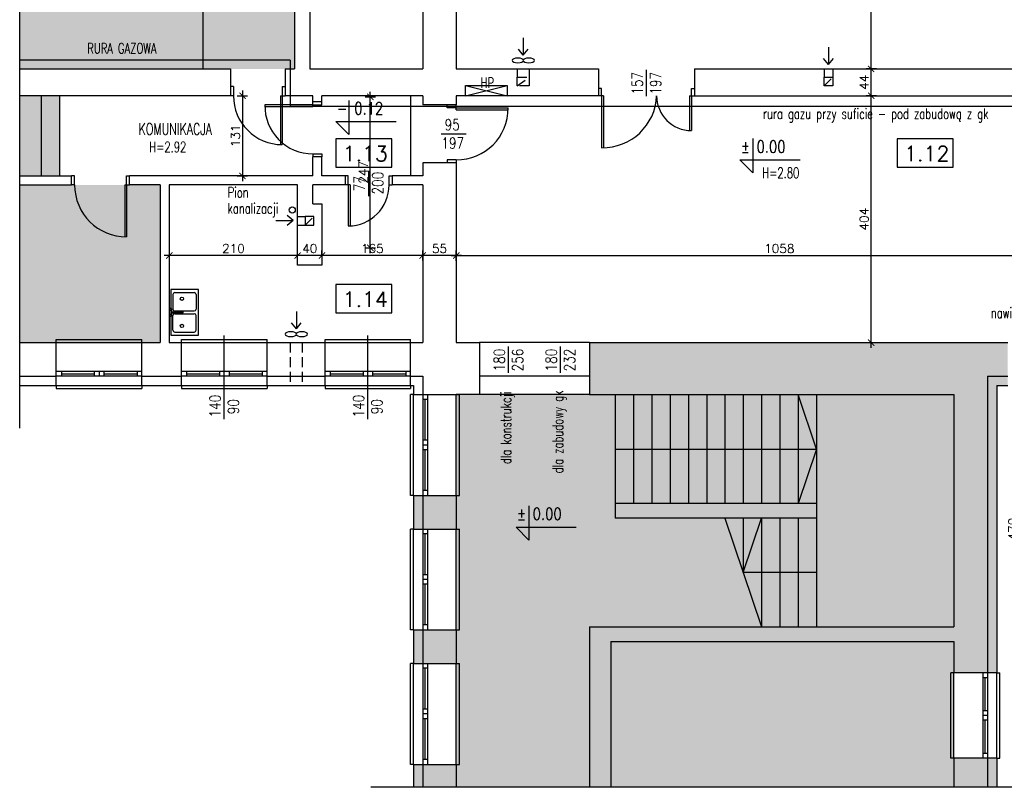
# Model space of a CAD drawing. Header units: millimetres. Extents: x 31969 to 285678, y -69766 to -1123.
# Tile 61 of 102: x 140213 to 141825, y -7990 to -6734. Entities that reach past the tile are written whole.
import ezdxf
from ezdxf.enums import TextEntityAlignment as Align
from ezdxf.lldxf.tags import DXFTag

# ---------------------------------------------------------------- set-up
doc = ezdxf.new("R2010")
doc.units = ezdxf.units.MM
doc.linetypes.add('KRE_16_8', pattern=[24, 16, -8])
for name, color, linetype in [('a-biblioteka', 251, 'Continuous'), ('a-izolacja 1', 3, 'Continuous'), ('a-koty', 1, 'Continuous'), ('a-opis 1', 3, 'Continuous'), ('a-opis 3', 15, 'Continuous'), ('a-opis stolarki 1', 3, 'Continuous'), ('a-przekrój 1', 3, 'Continuous'), ('a-schody', 3, 'Continuous'), ('a-stolarka istniejąca', 3, 'Continuous'), ('a-stolarka okienna', 3, 'Continuous'), ('a-szkło', 4, 'Continuous'), ('a-szraf', 252, 'Continuous'), ('a-wentylacja', 3, 'Continuous'), ('a-wymiary', 11, 'Continuous'), ('a-ściany istniejące murowane', 6, 'Continuous')]:
    doc.layers.add(name, color=color, linetype=linetype)
doc.styles.add('MAREK', font='simplex.shx')
doc.styles.add('RS01507', font='romans.shx', dxfattribs={"width": 0.7, "height": 0.15})
doc.styles.add('WYMIAR', font='romans.shx', dxfattribs={"width": 0.8})
tags = doc.linetypes.add('DASHED', pattern=[0.75, 0.5, -0.25]).pattern_tags.tags
tags[6:7] = [DXFTag(74, 4), DXFTag(75, 0), DXFTag(340, '0'), DXFTag(46, 1.0), DXFTag(50, 0.0), DXFTag(44, 0.0), DXFTag(45, 0.0)]
tags[4:5] = [DXFTag(74, 4), DXFTag(75, 0), DXFTag(340, '0'), DXFTag(46, 1.0), DXFTag(50, 0.0), DXFTag(44, 0.0), DXFTag(45, 0.0)]
doc.dimstyles.new('MAREK', dxfattribs={"dimscale": 0.85, "dimtxt": 17, "dimasz": 12, "dimexe": 10, "dimexo": 0.625, "dimgap": 5, "dimtad": 1, "dimdec": 1, "dimdsep": 46, "dimtxsty": 'MAREK', "dimblk1": 'ARCHTICK', "dimblk2": 'ARCHTICK', "dimsah": 1, "dimcen": 2.5, "dimdle": 10, "dimadec": 0, "dimazin": 0, "dimtfac": 1, "dimtdec": 1, "dimtmove": 1, "dimatfit": 3, "dimldrblk": 'ARCHTICK', "dimfxl": 0, "dimtolj": 1, "dimtzin": 0, "dimarcsym": 0})

# ---------------------------------------------------------------- blocks, each defined once
blk = doc.blocks.new('_ARCHTICK')
at = {"color": 0, "linetype": 'ByBlock', "const_width": 0.15}
blk.add_lwpolyline([(-0.5, -0.5), (0.5, 0.5)], dxfattribs=at)
blk = doc.blocks.new('*D9')
at = {"layer": 'a-wymiary', "color": 0, "lineweight": -2, "ltscale": 100}
for p, q in [((141842.5, -7332.9), (141859.5, -7332.9)), ((141851, -7324.4), (141851, -7811.4)), ((141842.5, -7802.9), (141859.5, -7802.9))]:
    blk.add_line(p, q, dxfattribs=at)
at = {"layer": 'DEFPOINTS', "color": 0, "ltscale": 100}
for p in [(141813.1, -7332.9), (141813.1, -7802.9), (141851, -7802.9)]:
    blk.add_point(p, dxfattribs=at)
at = {"layer": 'a-wymiary', "color": 0, "lineweight": -2, "ltscale": 100, "xscale": 10.2, "yscale": 10.2, "zscale": 10.2}
for p, rotation in [((141851, -7332.9), 90), ((141851, -7802.9), 270)]:
    blk.add_blockref('_ARCHTICK', p, dxfattribs=dict(at, rotation=rotation))
at = {"layer": 'a-wymiary', "color": 0, "ltscale": 100, "insert": (141839.5, -7567.9), "char_height": 14.45, "attachment_point": 5, "rotation": 90, "style": 'MAREK'}
blk.add_mtext('\\A1;470', dxfattribs=at)
blk = doc.blocks.new('*D63')
at = {"layer": 'a-wymiary', "color": 0, "lineweight": -2, "ltscale": 100}
for p, q in [((141607.5, -7271.4), (141607.5, -6850.4)), ((141616, -6858.9), (141599, -6858.9)), ((141616, -7262.9), (141599, -7262.9))]:
    blk.add_line(p, q, dxfattribs=at)
at = {"layer": 'DEFPOINTS', "color": 0, "ltscale": 100}
for p in [(141607.5, -6858.9), (141631.3, -6858.9), (141631.3, -7262.9)]:
    blk.add_point(p, dxfattribs=at)
at = {"layer": 'a-wymiary', "color": 0, "lineweight": -2, "ltscale": 100, "xscale": 10.2, "yscale": 10.2, "zscale": 10.2}
for p, rotation in [((141607.5, -6858.9), 90), ((141607.5, -7262.9), 270)]:
    blk.add_blockref('_ARCHTICK', p, dxfattribs=dict(at, rotation=rotation))
at = {"layer": 'a-wymiary', "color": 0, "ltscale": 100, "insert": (141596, -7060.9), "char_height": 14.45, "attachment_point": 5, "rotation": 90, "style": 'MAREK'}
blk.add_mtext('\\A1;404', dxfattribs=at)
blk = doc.blocks.new('*D64')
at = {"layer": 'a-wymiary', "color": 0, "lineweight": -2, "ltscale": 100}
for p, q in [((141616, -6814.9), (141599, -6814.9)), ((141607.5, -6867.4), (141607.5, -6806.4)), ((141616, -6858.9), (141599, -6858.9))]:
    blk.add_line(p, q, dxfattribs=at)
at = {"layer": 'DEFPOINTS', "color": 0, "ltscale": 100}
for p in [(141607.5, -6814.9), (141623.6, -6814.9), (141631.3, -6858.9)]:
    blk.add_point(p, dxfattribs=at)
at = {"layer": 'a-wymiary', "color": 0, "lineweight": -2, "ltscale": 100, "xscale": 10.2, "yscale": 10.2, "zscale": 10.2}
for p, rotation in [((141607.5, -6814.9), 90), ((141607.5, -6858.9), 270)]:
    blk.add_blockref('_ARCHTICK', p, dxfattribs=dict(at, rotation=rotation))
at = {"layer": 'a-wymiary', "color": 0, "ltscale": 100, "insert": (141596, -6836.9), "char_height": 14.45, "attachment_point": 5, "rotation": 90, "style": 'MAREK'}
blk.add_mtext('\\A1;44', dxfattribs=at)
blk = doc.blocks.new('*D65')
at = {"layer": 'a-wymiary', "color": 0, "lineweight": -2, "ltscale": 100}
for p, q in [((141607.5, -6823.4), (141607.5, -6253.4)), ((141616, -6261.9), (141599, -6261.9)), ((141616, -6814.9), (141599, -6814.9))]:
    blk.add_line(p, q, dxfattribs=at)
at = {"layer": 'DEFPOINTS', "color": 0, "ltscale": 100}
for p in [(141607.5, -6261.9), (141618.2, -6261.9), (141623.6, -6814.9)]:
    blk.add_point(p, dxfattribs=at)
at = {"layer": 'a-wymiary', "color": 0, "lineweight": -2, "ltscale": 100, "xscale": 10.2, "yscale": 10.2, "zscale": 10.2}
for p, rotation in [((141607.5, -6261.9), 90), ((141607.5, -6814.9), 270)]:
    blk.add_blockref('_ARCHTICK', p, dxfattribs=dict(at, rotation=rotation))
at = {"layer": 'a-wymiary', "color": 0, "ltscale": 100, "insert": (141596, -6538.4), "char_height": 14.45, "attachment_point": 5, "rotation": 90, "style": 'MAREK'}
blk.add_mtext('\\A1;553', dxfattribs=at)
blk = doc.blocks.new('*D71')
at = {"layer": 'a-wymiary', "color": 0, "lineweight": -2, "ltscale": 100}
for p, q in [((140919.6, -7120.3), (141994.6, -7120.3)), ((140928.1, -7128.8), (140928.1, -7111.8)), ((141986.1, -7128.8), (141986.1, -7111.8))]:
    blk.add_line(p, q, dxfattribs=at)
at = {"layer": 'DEFPOINTS', "color": 0, "ltscale": 100}
for p in [(141986.1, -7120.3), (141986.1, -7160.9), (140928.1, -7175.6)]:
    blk.add_point(p, dxfattribs=at)
at = {"layer": 'a-wymiary', "color": 0, "lineweight": -2, "ltscale": 100, "xscale": 10.2, "yscale": 10.2, "zscale": 10.2, "rotation": 180}
blk.add_blockref('_ARCHTICK', (140928.1, -7120.3), dxfattribs=at)
at = {"layer": 'a-wymiary', "color": 0, "lineweight": -2, "ltscale": 100, "xscale": 10.2, "yscale": 10.2, "zscale": 10.2}
blk.add_blockref('_ARCHTICK', (141986.1, -7120.3), dxfattribs=at)
at = {"layer": 'a-wymiary', "color": 0, "ltscale": 100, "insert": (141457.1, -7108.9), "char_height": 14.45, "attachment_point": 5, "style": 'MAREK'}
blk.add_mtext('\\A1;1058', dxfattribs=at)
blk = doc.blocks.new('*D123')
at = {"layer": 'a-wymiary', "color": 0, "lineweight": -2, "ltscale": 100}
for p, q in [((140936.6, -7120.3), (140864.6, -7120.3)), ((140873.1, -7128.3), (140873.1, -7111.8)), ((140928.1, -7128.3), (140928.1, -7111.8))]:
    blk.add_line(p, q, dxfattribs=at)
at = {"layer": 'DEFPOINTS', "color": 0, "ltscale": 100}
for p in [(140873.1, -7120.3), (140873.1, -7128.8), (140928.1, -7128.8)]:
    blk.add_point(p, dxfattribs=at)
at = {"layer": 'a-wymiary', "color": 0, "lineweight": -2, "ltscale": 100, "xscale": 10.2, "yscale": 10.2, "zscale": 10.2, "rotation": 180}
blk.add_blockref('_ARCHTICK', (140873.1, -7120.3), dxfattribs=at)
at = {"layer": 'a-wymiary', "color": 0, "lineweight": -2, "ltscale": 100, "xscale": 10.2, "yscale": 10.2, "zscale": 10.2}
blk.add_blockref('_ARCHTICK', (140928.1, -7120.3), dxfattribs=at)
at = {"layer": 'a-wymiary', "color": 0, "ltscale": 100, "insert": (140900.6, -7108.9), "char_height": 14.45, "attachment_point": 5, "style": 'MAREK'}
blk.add_mtext('\\A1;55', dxfattribs=at)
blk = doc.blocks.new('*D124')
at = {"layer": 'a-wymiary', "color": 0, "lineweight": -2, "ltscale": 100}
for p, q in [((140881.6, -7120.3), (140699.6, -7120.3)), ((140708.1, -7120.3), (140708.1, -7111.8)), ((140873.1, -7128.3), (140873.1, -7111.8))]:
    blk.add_line(p, q, dxfattribs=at)
at = {"layer": 'DEFPOINTS', "color": 0, "ltscale": 100}
for p in [(140708.1, -7120.3), (140708.1, -7120.3), (140873.1, -7128.8)]:
    blk.add_point(p, dxfattribs=at)
at = {"layer": 'a-wymiary', "color": 0, "lineweight": -2, "ltscale": 100, "xscale": 10.2, "yscale": 10.2, "zscale": 10.2, "rotation": 180}
blk.add_blockref('_ARCHTICK', (140708.1, -7120.3), dxfattribs=at)
at = {"layer": 'a-wymiary', "color": 0, "lineweight": -2, "ltscale": 100, "xscale": 10.2, "yscale": 10.2, "zscale": 10.2}
blk.add_blockref('_ARCHTICK', (140873.1, -7120.3), dxfattribs=at)
at = {"layer": 'a-wymiary', "color": 0, "ltscale": 100, "insert": (140790.6, -7108.9), "char_height": 14.45, "attachment_point": 5, "style": 'MAREK'}
blk.add_mtext('\\A1;165', dxfattribs=at)
blk = doc.blocks.new('*D125')
at = {"layer": 'a-wymiary', "color": 0, "lineweight": -2, "ltscale": 100}
for p, q in [((140716.6, -7120.3), (140659.6, -7120.3)), ((140668.1, -7120.3), (140668.1, -7111.8)), ((140708.1, -7120.3), (140708.1, -7111.8))]:
    blk.add_line(p, q, dxfattribs=at)
at = {"layer": 'DEFPOINTS', "color": 0, "ltscale": 100}
for p in [(140668.1, -7120.3), (140668.1, -7120.3), (140708.1, -7120.3)]:
    blk.add_point(p, dxfattribs=at)
at = {"layer": 'a-wymiary', "color": 0, "lineweight": -2, "ltscale": 100, "xscale": 10.2, "yscale": 10.2, "zscale": 10.2, "rotation": 180}
blk.add_blockref('_ARCHTICK', (140668.1, -7120.3), dxfattribs=at)
at = {"layer": 'a-wymiary', "color": 0, "lineweight": -2, "ltscale": 100, "xscale": 10.2, "yscale": 10.2, "zscale": 10.2}
blk.add_blockref('_ARCHTICK', (140708.1, -7120.3), dxfattribs=at)
at = {"layer": 'a-wymiary', "color": 0, "ltscale": 100, "insert": (140688.1, -7108.9), "char_height": 14.45, "attachment_point": 5, "style": 'MAREK'}
blk.add_mtext('\\A1;40', dxfattribs=at)
blk = doc.blocks.new('*D126')
at = {"layer": 'a-wymiary', "color": 0, "lineweight": -2, "ltscale": 100}
for p, q in [((140676.6, -7120.3), (140449.6, -7120.3)), ((140458.1, -7120.3), (140458.1, -7128.8)), ((140668.1, -7120.3), (140668.1, -7111.8))]:
    blk.add_line(p, q, dxfattribs=at)
at = {"layer": 'DEFPOINTS', "color": 0, "ltscale": 100}
for p in [(140458.1, -7120.3), (140458.1, -7120.3), (140668.1, -7120.3)]:
    blk.add_point(p, dxfattribs=at)
at = {"layer": 'a-wymiary', "color": 0, "lineweight": -2, "ltscale": 100, "xscale": 10.2, "yscale": 10.2, "zscale": 10.2, "rotation": 180}
blk.add_blockref('_ARCHTICK', (140458.1, -7120.3), dxfattribs=at)
at = {"layer": 'a-wymiary', "color": 0, "lineweight": -2, "ltscale": 100, "xscale": 10.2, "yscale": 10.2, "zscale": 10.2}
blk.add_blockref('_ARCHTICK', (140668.1, -7120.3), dxfattribs=at)
at = {"layer": 'a-wymiary', "color": 0, "ltscale": 100, "insert": (140563.1, -7108.9), "char_height": 14.45, "attachment_point": 5, "style": 'MAREK'}
blk.add_mtext('\\A1;210', dxfattribs=at)
blk = doc.blocks.new('*D127')
at = {"layer": 'a-wymiary', "color": 0, "lineweight": -2, "ltscale": 100}
for p, q in [((140577.9, -6850.4), (140577.9, -6998.4)), ((140569.4, -6858.9), (140586.4, -6858.9)), ((140569.4, -6989.9), (140586.4, -6989.9))]:
    blk.add_line(p, q, dxfattribs=at)
at = {"layer": 'DEFPOINTS', "color": 0, "ltscale": 100}
for p in [(140558.1, -6858.9), (140558.1, -6989.9), (140577.9, -6989.9)]:
    blk.add_point(p, dxfattribs=at)
at = {"layer": 'a-wymiary', "color": 0, "lineweight": -2, "ltscale": 100, "xscale": 10.2, "yscale": 10.2, "zscale": 10.2}
for p, rotation in [((140577.9, -6858.9), 90), ((140577.9, -6989.9), 270)]:
    blk.add_blockref('_ARCHTICK', p, dxfattribs=dict(at, rotation=rotation))
at = {"layer": 'a-wymiary', "color": 0, "ltscale": 100, "insert": (140566.4, -6924.4), "char_height": 14.45, "attachment_point": 5, "rotation": 90, "style": 'MAREK'}
blk.add_mtext('\\A1;131', dxfattribs=at)
blk = doc.blocks.new('*D803')
at = {"layer": 'a-wymiary', "color": 0, "lineweight": -2, "ltscale": 100}
for p, q in [((140787.2, -7116.2), (140787.2, -6852.2)), ((140778.7, -6860.7), (140795.7, -6860.7)), ((140778.7, -7107.7), (140795.7, -7107.7))]:
    blk.add_line(p, q, dxfattribs=at)
at = {"layer": 'DEFPOINTS', "color": 0, "ltscale": 100}
for p in [(140777.2, -6860.7), (140787.2, -6860.7), (140777.2, -7107.7)]:
    blk.add_point(p, dxfattribs=at)
at = {"layer": 'a-wymiary', "color": 0, "lineweight": -2, "ltscale": 100, "xscale": 10.2, "yscale": 10.2, "zscale": 10.2}
for p, rotation in [((140787.2, -6860.7), 90), ((140787.2, -7107.7), 270)]:
    blk.add_blockref('_ARCHTICK', p, dxfattribs=dict(at, rotation=rotation))
at = {"layer": 'a-wymiary', "color": 0, "ltscale": 100, "insert": (140775.8, -6984.2), "char_height": 14.45, "attachment_point": 5, "rotation": 90, "style": 'MAREK'}
blk.add_mtext('\\A1;247', dxfattribs=at)

msp = doc.modelspace()

# ---------------------------------------------------------------- hatches: boundary and pattern name
at = {"layer": 'a-szraf', "ltscale": 30}
h = msp.add_hatch(dxfattribs=at)
h.set_pattern_fill('DOTS', color=256, scale=3)
h.paths.add_polyline_path([(140443.07, -7004.86), (140213.07, -7004.86), (140213.07, -7262.86), (140443.07, -7262.86)])
h.paths.add_polyline_path([(140278.07, -6858.86), (140213.07, -6858.86), (140213.07, -6989.86), (140278.07, -6989.86)])
h.paths.add_polyline_path([(140663.07, -6261.86), (140213.07, -6261.86), (140213.07, -6814.86), (140663.07, -6814.86)])
at = {"layer": 'a-szraf', "ltscale": 0.9}
h = msp.add_hatch(color=254, dxfattribs=at)
h.dxf.hatch_style = 1
h.paths.add_polyline_path([(140928.07, -7952.86), (140873.07, -7952.86), (140873.07, -7990.36), (140928.07, -7990.36)])
h.paths.add_polyline_path([(140873.07, -7952.86), (140858.07, -7952.86), (140858.07, -7990.36), (140873.07, -7990.36)])
h.paths.add_polyline_path([(140928.07, -7732.86), (140873.07, -7732.86), (140873.07, -7787.86), (140928.07, -7787.86)])
h.paths.add_polyline_path([(140873.07, -7732.86), (140858.07, -7732.86), (140858.07, -7787.86), (140873.07, -7787.86)])
h.paths.add_polyline_path([(140928.07, -7512.86), (140873.07, -7512.86), (140873.07, -7567.86), (140928.07, -7567.86)])
h.paths.add_polyline_path([(140873.07, -7512.86), (140858.07, -7512.86), (140858.07, -7567.86), (140873.07, -7567.86)])
h.paths.add_polyline_path([(141831.07, -7262.86), (141146.07, -7262.86), (141146.07, -7347.86), (141743.07, -7347.86), (141743.07, -7727.86), (141146.07, -7727.86), (141146.07, -7990.36), (141181.07, -7990.36), (141181.07, -7751.86), (141743.07, -7751.86), (141743.07, -7802.86), (141798.07, -7802.86), (141798.07, -7317.86), (141831.07, -7317.86)])
h.paths.add_polyline_path([(141831.07, -7317.86), (141798.07, -7317.86), (141798.07, -7802.86), (141813.07, -7802.86), (141813.07, -7332.86), (141831.07, -7332.86)], flags=17)
h.paths.add_polyline_path([(141813.07, -7942.86), (141798.07, -7942.86), (141798.07, -7990.36), (141813.07, -7990.36)])
h.paths.add_polyline_path([(141798.07, -7942.86), (141743.07, -7942.86), (141743.07, -7990.36), (141798.07, -7990.36)])
h.paths.add_polyline_path([(142068.07, -7262.86), (142001.07, -7262.86), (142001.07, -7250.86), (141986.07, -7250.86), (141986.07, -7262.86), (141971.07, -7262.86), (141971.07, -7317.86), (142068.07, -7317.86)])
h.paths.add_polyline_path([(142966.07, -7032.86), (142966.07, -7017.86), (142326.07, -7017.86), (142326.07, -7032.86), (142446.07, -7032.86), (142446.07, -7157.86), (142486.07, -7157.86), (142486.07, -7032.86), (142726.07, -7032.86), (142726.07, -7262.86), (142709.67, -7262.86), (142709.67, -7317.86), (142741.07, -7317.86), (142741.07, -7262.86), (142741.07, -7032.86), (142879.07, -7032.86), (142879.07, -7101.86), (142921.07, -7101.86), (142921.07, -7059.86), (143156.07, -7059.86), (143156.07, -7017.86), (143036.07, -7017.86), (143036.07, -7032.86)])
h.paths.add_polyline_path([(142741.07, -7317.86), (142709.67, -7317.86), (142709.67, -7332.86), (142741.07, -7332.86)])
h.paths.add_polyline_path([(142709.67, -7262.86), (142630.86, -7262.86), (142630.86, -7317.86), (142709.67, -7317.86)], flags=17)
h.paths.add_polyline_path([(142709.67, -7317.86), (142630.86, -7317.86), (142630.86, -7332.86), (142709.67, -7332.86)])
h.paths.add_polyline_path([(142630.86, -7262.86), (142613.07, -7262.86), (142613.07, -7317.86), (142630.86, -7317.86)], flags=17)
h.paths.add_polyline_path([(142630.86, -7317.86), (142613.07, -7317.86), (142613.07, -7332.86), (142630.86, -7332.86)])
h.paths.add_polyline_path([(142523.07, -7317.86), (142376.07, -7317.86), (142376.07, -7332.86), (142523.07, -7332.86)])
h.paths.add_polyline_path([(142449.57, -7262.86), (142376.07, -7262.86), (142376.07, -7317.86), (142449.57, -7317.86)], flags=17)
h.paths.add_polyline_path([(142463.57, -7262.86), (142449.57, -7262.86), (142449.57, -7317.86), (142463.57, -7317.86)], flags=17)
h.paths.add_polyline_path([(142523.07, -7262.86), (142463.57, -7262.86), (142463.57, -7317.86), (142523.07, -7317.86)], flags=17)
h.paths.add_polyline_path([(142286.07, -7262.86), (142206.07, -7262.86), (142206.07, -7032.86), (142236.07, -7032.86), (142236.07, -7017.86), (142175.07, -7017.86), (142175.07, -7032.86), (142191.07, -7032.86), (142191.07, -7145.86), (142027.07, -7145.86), (142027.07, -7089.36), (142013.57, -7089.36), (141999.57, -7089.36), (141999.57, -7075.36), (142013.57, -7075.36), (142027.07, -7075.36), (142027.07, -7032.86), (142085.07, -7032.86), (142085.07, -7017.86), (141986.07, -7017.86), (141986.07, -7160.86), (142191.07, -7160.86), (142191.07, -7262.86), (142158.07, -7262.86), (142158.07, -7317.86), (142286.07, -7317.86)])
h.paths.add_polyline_path([(142286.07, -7317.86), (142158.07, -7317.86), (142158.07, -7332.86), (142286.07, -7332.86)])
h.paths.add_polyline_path([(142068.07, -7317.86), (141971.07, -7317.86), (141971.07, -7332.86), (142068.07, -7332.86)])
h.paths.add_polyline_path([(142027.07, -7075.36), (142013.57, -7075.36), (142013.57, -7089.36), (142027.07, -7089.36)], flags=17)
h.paths.add_polyline_path([(143029.82, -7047.81), (143029.82, -7003.84), (142972.82, -7003.84), (142972.82, -7047.81)], flags=9)
h.paths.add_polyline_path([(142507.09, -7048.32), (142598.88, -7048.32), (142598.88, -7014.11), (142507.09, -7014.11)], flags=9)
h.paths.add_polyline_path([(142013.31, -7042.3), (142113.07, -7042.3), (142113.07, -7008.1), (142013.31, -7008.1)], flags=9)
at = {"layer": 'a-szraf', "ltscale": 30}
h = msp.add_hatch(dxfattribs=at)
h.set_pattern_fill('DOTS', color=256, scale=3)
h.paths.add_polyline_path([(141743.07, -7751.86), (141181.07, -7751.86), (141181.07, -7990.36), (141743.07, -7990.36)])
h.paths.add_polyline_path([(141743.07, -7347.86), (140928.07, -7347.86), (140928.07, -7727.86), (141146.07, -7727.86), (141743.07, -7727.86)])
h.paths.add_polyline_path([(141146.07, -7727.86), (140928.07, -7727.86), (140928.07, -7990.36), (141146.07, -7990.36)])

# ---------------------------------------------------------------- linework, layer by layer
at = {"layer": 'a-biblioteka', "ltscale": 0.5}
for p, q in [((140942.98, -6842), (141011.24, -6858.86)), ((140942.98, -6858.86), (141011.24, -6842))]:
    msp.add_line(p, q, dxfattribs=at)
at = {"layer": 'a-biblioteka'}
for p, q in [((140463.86, -7183.96), (140463.86, -7207.96)), ((140466.86, -7180.96), (140498.95, -7180.96)), ((140501.95, -7183.96), (140501.95, -7207.96)), ((140459.81, -7207.58), (140462.45, -7207.58)), ((140459.81, -7208.94), (140461.09, -7208.94)), ((140459.81, -7217.58), (140461.09, -7217.58)), ((140459.81, -7218.94), (140462.45, -7218.94)), ((140461.09, -7217.58), (140461.09, -7208.94)), ((140462.45, -7218.94), (140462.45, -7207.58)), ((140462.45, -7212.58), (140479.08, -7212.58)), ((140462.45, -7213.94), (140479.08, -7213.94)), ((140463.86, -7242.47), (140463.86, -7218.47)), ((140466.86, -7210.96), (140498.95, -7210.96)), ((140466.86, -7215.47), (140498.95, -7215.47)), ((140479.08, -7212.26), (140479.78, -7212.26)), ((140479.08, -7214.26), (140479.78, -7214.26)), ((140501.95, -7242.47), (140501.95, -7218.47)), ((140466.86, -7245.47), (140498.95, -7245.47))]:
    msp.add_line(p, q, dxfattribs=at)
at = {"layer": 'a-biblioteka', "ltscale": 0.5}
msp.add_lwpolyline([(141011.24, -6858.86), (140942.98, -6858.86), (140942.98, -6842), (141011.24, -6842)], close=True, dxfattribs=at)
at = {"layer": 'a-biblioteka'}
msp.add_lwpolyline([(140505.69, -7250.72), (140505.69, -7175.72), (140460.33, -7175.72), (140460.33, -7250.72)], close=True, dxfattribs=at)
for points in [[(140478.39, -7213.94, 0.0091413), (140478.42, -7213.96, 0.1007965), (140478.72, -7214.18, 0.104546), (140479.08, -7214.26, 0.104546), (140479.43, -7214.18, 0.1007965), (140479.74, -7213.96, 0.0959107), (140479.94, -7213.64, 0.0927204), (140480.01, -7213.26, 0.0927204), (140479.94, -7212.87, 0.0959107), (140479.74, -7212.55, 0.1007965), (140479.43, -7212.33, 0.104546), (140479.08, -7212.26, 0.104546), (140478.72, -7212.33, 0.1007965), (140478.42, -7212.55, 0.0091413), (140478.39, -7212.58, 0.0927204)], [(140479.08, -7213.94, 0.104546), (140479.3, -7213.89, 0.1007965), (140479.51, -7213.75, 0.0959107), (140479.64, -7213.53, 0.0927204), (140479.69, -7213.26, 0.0927204), (140479.64, -7212.99, 0.0959107), (140479.51, -7212.77, 0.1007965), (140479.3, -7212.62, 0.104546), (140479.08, -7212.58, 0.104546)], [(140479.78, -7214.26, 0.104546), (140480.14, -7214.18, 0.1007965), (140480.44, -7213.96, 0.0959107), (140480.65, -7213.64, 0.0927204), (140480.72, -7213.26, 0.0927204), (140480.65, -7212.87, 0.0959107), (140480.44, -7212.55, 0.1007965), (140480.14, -7212.33, 0.104546), (140479.78, -7212.26, 0.104546)]]:
    msp.add_lwpolyline(points, format="xyb", dxfattribs=at)
for centre in [(140478.62, -7191.11), (140478.62, -7235.33)]:
    msp.add_circle(centre, 2.7, dxfattribs=at)
for centre, radius, start, end in [((140466.86, -7183.96), 3, 90, 180), ((140498.95, -7183.96), 3, 0, 90), ((140457.4, -7208.26), 2.5, 308.2213, 51.7787), ((140457.4, -7218.26), 2.5, 308.2213, 51.7787), ((140466.86, -7207.96), 3, 180, 270), ((140466.86, -7218.47), 3, 90, 180), ((140498.95, -7207.96), 3, 270, 0), ((140498.95, -7218.47), 3, 0, 90), ((140466.86, -7242.47), 3, 180, 270), ((140498.95, -7242.47), 3, 270, 0)]:
    msp.add_arc(centre, radius, start, end, dxfattribs=at)
at = {"layer": 'a-izolacja 1'}
for p, q in [((140213.07, -7317.86), (140273.07, -7317.86)), ((140413.07, -7317.86), (140478.07, -7317.86)), ((140618.07, -7317.86), (140713.07, -7317.86)), ((140853.07, -7317.86), (140873.07, -7317.86)), ((140873.07, -7317.86), (140873.07, -7347.86)), ((141798.07, -7317.86), (141831.07, -7317.86)), ((141798.07, -7317.86), (141798.07, -7802.86)), ((140873.07, -7512.86), (140873.07, -7567.86)), ((140873.07, -7732.86), (140873.07, -7787.86)), ((141798.07, -7942.86), (141798.07, -7990.36)), ((140873.07, -7952.86), (140873.07, -7990.36))]:
    msp.add_line(p, q, dxfattribs=at)
at = {"layer": 'a-koty'}
for points in [[(140752.23, -6866.39), (140752.23, -6922.27), (140731, -6901.04), (140829.65, -6901.04)], [(141413.73, -6929.02), (141413.73, -6984.89), (141392.51, -6963.67), (141491.16, -6963.67)], [(141047.1, -7529.91), (141047.1, -7585.79), (141025.88, -7564.56), (141124.53, -7564.56)]]:
    msp.add_lwpolyline(points, dxfattribs=at)
at = {"layer": 'a-opis 3'}
for points in [[(140822.51, -6929.31), (140730.6, -6929.31), (140730.6, -6975.55), (140822.51, -6975.55)], [(141741.97, -6929.31), (141650.05, -6929.31), (141650.05, -6975.55), (141741.97, -6975.55)], [(140822.51, -7167.66), (140730.6, -7167.66), (140730.6, -7213.9), (140822.51, -7213.9)]]:
    msp.add_lwpolyline(points, close=True, dxfattribs=at)
at = {"layer": 'a-opis stolarki 1'}
for p, q in [((141239.57, -6857.53), (141239.57, -6816.49)), ((141239.57, -6859.53), (141239.57, -6818.49)), ((140903.19, -6921.36), (140944.24, -6921.36)), ((140784.38, -6981.85), (140784.38, -7022.9)), ((140548.07, -7388.29), (140548.07, -7251.17)), ((140783.07, -7388.29), (140783.07, -7251.17)), ((141013.57, -7310.38), (141013.57, -7269.33)), ((141013.57, -7312.38), (141013.57, -7271.33)), ((141098.57, -7310.38), (141098.57, -7269.33)), ((141098.57, -7312.38), (141098.57, -7271.33))]:
    msp.add_line(p, q, dxfattribs=at)
at = {"layer": 'a-przekrój 1', "ltscale": 100}
msp.add_circle((140659.32, -7045.78), 5, dxfattribs=at)
at = {"layer": 'a-schody'}
for p, q in [((140513.07, -6664.86), (140513.07, -6814.86)), ((140248.07, -6858.86), (140248.07, -6989.86)), ((140278.07, -6858.86), (140278.07, -6989.86)), ((140853.07, -6858.86), (140853.07, -6989.86)), ((141188.07, -7347.86), (141188.07, -7525.86)), ((141218.07, -7347.86), (141218.07, -7525.86)), ((141248.07, -7347.86), (141248.07, -7525.86)), ((141278.07, -7347.86), (141278.07, -7525.86)), ((141308.07, -7347.86), (141308.07, -7525.86)), ((141338.07, -7347.86), (141338.07, -7525.86)), ((141368.07, -7347.86), (141368.07, -7525.86)), ((141398.07, -7347.86), (141398.07, -7525.86)), ((141428.07, -7347.86), (141428.07, -7525.86)), ((141458.07, -7347.86), (141458.07, -7525.86)), ((141488.07, -7347.86), (141488.07, -7525.86)), ((141518.07, -7436.86), (141488.07, -7347.86)), ((141518.07, -7347.86), (141518.07, -7525.86)), ((141188.07, -7436.86), (141518.07, -7436.86)), ((141518.07, -7436.86), (141488.07, -7525.86)), ((141518.07, -7525.86), (141188.07, -7525.86)), ((141188.07, -7525.86), (141188.07, -7549.86)), ((141518.07, -7525.86), (141518.07, -7549.86)), ((141518.07, -7549.86), (141188.07, -7549.86)), ((141368.07, -7549.86), (141428.07, -7727.86)), ((141398.07, -7549.86), (141398.07, -7638.86)), ((141398.07, -7638.86), (141428.07, -7549.86)), ((141428.07, -7549.86), (141428.07, -7727.86)), ((141458.07, -7549.86), (141458.07, -7727.86)), ((141488.07, -7549.86), (141488.07, -7727.86)), ((141518.07, -7549.86), (141518.07, -7727.86)), ((141518.07, -7638.86), (141398.07, -7638.86))]:
    msp.add_line(p, q, dxfattribs=at)
at = {"layer": 'a-stolarka istniejąca', "ltscale": 40}
for p, q in [((140563.07, -6843.86), (140558.07, -6843.86)), ((140563.07, -6843.86), (140563.07, -6858.86)), ((140643.07, -6843.86), (140643.07, -6858.86)), ((140643.07, -6843.86), (140648.07, -6843.86)), ((141166.07, -6846.86), (141161.07, -6846.86)), ((141166.07, -6846.86), (141161.07, -6846.86)), ((141166.07, -6858.86), (141166.07, -6846.86)), ((141313.07, -6858.86), (141313.07, -6846.86)), ((141313.07, -6846.86), (141318.07, -6846.86)), ((140563.07, -6858.86), (140558.07, -6858.86)), ((140640.07, -6858.86), (140643.07, -6858.86)), ((140640.07, -6858.86), (140640.07, -6938.81)), ((140643.07, -6858.86), (140648.07, -6858.86)), ((140643.07, -6858.86), (140648.07, -6858.86)), ((140643.07, -6858.86), (140643.07, -6938.86)), ((141166.07, -6858.86), (141161.07, -6858.86)), ((141166.07, -6858.86), (141166.07, -6943.84)), ((141169.07, -6858.86), (141166.07, -6858.86)), ((141169.07, -6858.86), (141169.07, -6943.86)), ((141310.07, -6858.86), (141310.07, -6915.79)), ((141310.07, -6858.86), (141313.07, -6858.86)), ((141313.07, -6858.86), (141318.07, -6858.86)), ((141313.07, -6858.86), (141313.07, -6915.86)), ((140693.07, -6873.86), (140614.59, -6873.86)), ((140693.07, -6876.86), (140614.59, -6876.86)), ((140693.07, -6873.86), (140693.07, -6868.86)), ((140693.07, -6873.86), (140708.07, -6873.86)), ((140693.07, -6876.86), (140693.07, -6873.86)), ((140708.07, -6873.86), (140708.07, -6868.86)), ((140708.07, -6873.86), (140708.07, -6868.86)), ((140913.07, -6878.86), (140913.07, -6873.86)), ((140913.07, -6878.86), (140913.07, -6873.86)), ((140928.07, -6878.86), (140913.07, -6878.86)), ((140928.07, -6878.86), (140928.07, -6873.86)), ((140928.07, -6878.86), (141013.07, -6878.86)), ((140928.07, -6881.86), (140928.07, -6878.86)), ((140928.07, -6881.86), (141013.02, -6881.86)), ((140693.07, -6953.86), (140708.07, -6953.86)), ((140693.07, -6953.86), (140693.07, -6958.86)), ((140708.07, -6953.86), (140708.07, -6958.86)), ((140928.07, -6963.86), (140913.07, -6963.86)), ((140913.07, -6963.86), (140913.07, -6968.86)), ((140928.07, -6963.86), (140928.07, -6968.86)), ((140303.07, -6989.86), (140298.07, -6989.86)), ((140303.07, -7004.86), (140303.07, -6989.86)), ((140388.07, -6989.86), (140393.07, -6989.86)), ((140388.07, -7004.86), (140388.07, -6989.86)), ((140388.07, -6989.86), (140393.07, -6989.86)), ((140751.07, -6989.86), (140746.07, -6989.86)), ((140751.07, -6989.86), (140746.07, -6989.86)), ((140751.07, -7004.86), (140751.07, -6989.86)), ((140818.07, -7004.86), (140818.07, -6989.86)), ((140818.07, -6989.86), (140823.07, -6989.86)), ((140303.07, -7004.86), (140298.07, -7004.86)), ((140385.07, -7004.86), (140385.07, -7089.81)), ((140385.07, -7004.86), (140388.07, -7004.86)), ((140388.07, -7004.86), (140388.07, -7089.86)), ((140388.07, -7004.86), (140393.07, -7004.86)), ((140751.07, -7004.86), (140746.07, -7004.86)), ((140751.07, -7004.86), (140751.07, -7071.86)), ((140754.07, -7004.86), (140751.07, -7004.86)), ((140754.07, -7004.86), (140754.07, -7071.8)), ((140818.07, -7004.86), (140823.07, -7004.86))]:
    msp.add_line(p, q, dxfattribs=at)
for centre, radius, start, end in [((140643.07, -6858.86), 80, 180, 270), ((141168.07, -6855.81), 88.05, 268.69849, 358.01306), ((141313.07, -6858.86), 57, 180, 270), ((140693.07, -6875.36), 78.5, 178.90511, 270), ((140928.07, -6878.86), 85, 270, 0), ((140388.07, -7004.86), 85, 180, 270), ((140751.07, -7004.86), 67, 270, 0)]:
    msp.add_arc(centre, radius, start, end, dxfattribs=at)
at = {"layer": 'a-stolarka okienna', "linetype": 'DASHED', "lineweight": 25, "ltscale": 40}
for p, q in [((140656.09, -6800.48), (140213.07, -6800.48)), ((140656.09, -6800.48), (140656.09, -6876.32)), ((143522.33, -6876.32), (140656.09, -6876.32)), ((141146.07, -7262.86), (140966.07, -7262.86)), ((141146.07, -7317.86), (140966.07, -7317.86)), ((141146.07, -7347.86), (140966.07, -7347.86))]:
    msp.add_line(p, q, dxfattribs=at)
at = {"layer": 'a-stolarka okienna', "ltscale": 40}
for p, q in [((140273.07, -7262.86), (140273.07, -7257.86)), ((140273.07, -7257.86), (140413.07, -7257.86)), ((140413.07, -7262.86), (140413.07, -7257.86)), ((140478.07, -7262.86), (140478.07, -7257.86)), ((140478.07, -7257.86), (140618.07, -7257.86)), ((140618.07, -7262.86), (140618.07, -7257.86)), ((140713.07, -7262.86), (140713.07, -7257.86)), ((140713.07, -7257.86), (140853.07, -7257.86)), ((140853.07, -7262.86), (140853.07, -7257.86)), ((140273.07, -7332.86), (140273.07, -7337.86)), ((140413.07, -7332.86), (140413.07, -7337.86)), ((140478.07, -7332.86), (140478.07, -7337.86)), ((140618.07, -7332.86), (140618.07, -7337.86)), ((140713.07, -7332.86), (140713.07, -7337.86)), ((140853.07, -7332.86), (140853.07, -7337.86)), ((140273.07, -7337.86), (140413.07, -7337.86)), ((140478.07, -7337.86), (140618.07, -7337.86)), ((140713.07, -7337.86), (140853.07, -7337.86)), ((140858.07, -7347.86), (140853.07, -7347.86)), ((140853.07, -7512.86), (140853.07, -7347.86)), ((140928.07, -7347.86), (140933.07, -7347.86)), ((140933.07, -7512.86), (140933.07, -7347.86)), ((140858.07, -7512.86), (140853.07, -7512.86)), ((140928.07, -7512.86), (140933.07, -7512.86)), ((140858.07, -7567.86), (140853.07, -7567.86)), ((140853.07, -7732.86), (140853.07, -7567.86)), ((140928.07, -7567.86), (140933.07, -7567.86)), ((140933.07, -7732.86), (140933.07, -7567.86)), ((140858.07, -7732.86), (140853.07, -7732.86)), ((140928.07, -7732.86), (140933.07, -7732.86)), ((140858.07, -7787.86), (140853.07, -7787.86)), ((140853.07, -7952.86), (140853.07, -7787.86)), ((140928.07, -7787.86), (140933.07, -7787.86)), ((140933.07, -7952.86), (140933.07, -7787.86)), ((141743.07, -7802.86), (141738.07, -7802.86)), ((141738.07, -7942.86), (141738.07, -7802.86)), ((141813.07, -7802.86), (141818.07, -7802.86)), ((141818.07, -7942.86), (141818.07, -7802.86)), ((141743.07, -7942.86), (141738.07, -7942.86)), ((141813.07, -7942.86), (141818.07, -7942.86)), ((140858.07, -7952.86), (140853.07, -7952.86)), ((140928.07, -7952.86), (140933.07, -7952.86))]:
    msp.add_line(p, q, dxfattribs=at)
at = {"layer": 'a-stolarka okienna', "linetype": 'DASHED', "lineweight": 25, "ltscale": 20}
for p, q in [((140273.07, -7262.86), (140413.07, -7262.86)), ((140478.07, -7262.86), (140618.07, -7262.86)), ((140713.07, -7262.86), (140853.07, -7262.86)), ((140273.07, -7332.86), (140413.07, -7332.86)), ((140478.07, -7332.86), (140618.07, -7332.86)), ((140713.07, -7332.86), (140853.07, -7332.86)), ((140858.07, -7512.86), (140858.07, -7347.86)), ((140928.07, -7512.86), (140928.07, -7347.86)), ((140858.07, -7732.86), (140858.07, -7567.86)), ((140928.07, -7732.86), (140928.07, -7567.86)), ((140858.07, -7952.86), (140858.07, -7787.86)), ((140928.07, -7952.86), (140928.07, -7787.86)), ((141743.07, -7942.86), (141743.07, -7802.86)), ((141813.07, -7942.86), (141813.07, -7802.86))]:
    msp.add_line(p, q, dxfattribs=at)
at = {"layer": 'a-stolarka okienna'}
for p, q in [((140413.07, -7317.86), (140273.07, -7317.86)), ((140413.07, -7309.86), (140273.3, -7309.86)), ((140281.3, -7309.86), (140281.3, -7317.86)), ((140335.3, -7309.86), (140335.3, -7317.86)), ((140343.18, -7309.86), (140343.18, -7317.86)), ((140351.07, -7309.86), (140351.07, -7317.86)), ((140405.3, -7309.86), (140405.3, -7317.86)), ((140618.07, -7317.86), (140478.07, -7317.86)), ((140618.07, -7309.86), (140478.3, -7309.86)), ((140486.3, -7309.86), (140486.3, -7317.86)), ((140540.3, -7309.86), (140540.3, -7317.86)), ((140556.07, -7309.86), (140556.07, -7317.86)), ((140610.3, -7309.86), (140610.3, -7317.86)), ((140853.07, -7317.86), (140713.07, -7317.86)), ((140853.07, -7309.86), (140713.3, -7309.86)), ((140721.3, -7309.86), (140721.3, -7317.86)), ((140775.3, -7309.86), (140775.3, -7317.86)), ((140791.07, -7309.86), (140791.07, -7317.86)), ((140845.3, -7309.86), (140845.3, -7317.86)), ((140873.07, -7347.86), (140873.07, -7512.86)), ((140881.07, -7347.86), (140881.07, -7512.64)), ((140881.07, -7355.64), (140873.07, -7355.64)), ((140881.07, -7422.48), (140873.07, -7422.48)), ((140881.07, -7430.36), (140873.07, -7430.36)), ((140881.07, -7438.14), (140873.07, -7438.14)), ((140881.07, -7504.64), (140873.07, -7504.64)), ((140873.07, -7567.86), (140873.07, -7732.86)), ((140881.07, -7575.64), (140873.07, -7575.64)), ((140881.07, -7567.86), (140881.07, -7732.64)), ((140881.07, -7642.48), (140873.07, -7642.48)), ((140881.07, -7650.36), (140873.07, -7650.36)), ((140881.07, -7658.14), (140873.07, -7658.14)), ((140881.07, -7724.64), (140873.07, -7724.64)), ((140873.07, -7787.86), (140873.07, -7952.86)), ((140881.07, -7787.86), (140881.07, -7952.64)), ((140881.07, -7795.64), (140873.07, -7795.64)), ((141790.07, -7802.86), (141790.07, -7942.64)), ((141798.07, -7802.86), (141798.07, -7942.86)), ((141790.07, -7810.64), (141798.07, -7810.64)), ((140881.07, -7862.48), (140873.07, -7862.48)), ((141798.07, -7865.09), (141790.07, -7865.09)), ((140881.07, -7870.36), (140873.07, -7870.36)), ((140881.07, -7878.14), (140873.07, -7878.14)), ((141798.07, -7872.98), (141790.07, -7872.98)), ((141798.07, -7880.75), (141790.07, -7880.75)), ((140881.07, -7944.64), (140873.07, -7944.64)), ((141790.07, -7934.64), (141798.07, -7934.64))]:
    msp.add_line(p, q, dxfattribs=at)
at = {"layer": 'a-szkło', "ltscale": 2}
for p, q in [((140281.3, -7313.86), (140335.3, -7313.86)), ((140351.07, -7313.86), (140405.3, -7313.86)), ((140486.3, -7313.86), (140540.3, -7313.86)), ((140556.07, -7313.86), (140610.3, -7313.86)), ((140721.3, -7313.86), (140775.3, -7313.86)), ((140791.07, -7313.86), (140845.3, -7313.86)), ((140877.07, -7422.48), (140877.07, -7355.64)), ((140877.07, -7504.64), (140877.07, -7438.14)), ((140877.07, -7642.48), (140877.07, -7575.64)), ((140877.07, -7724.64), (140877.07, -7658.14)), ((140877.07, -7862.48), (140877.07, -7795.64)), ((141794.07, -7865.09), (141794.07, -7810.64)), ((140877.07, -7944.64), (140877.07, -7878.14)), ((141794.07, -7934.64), (141794.07, -7880.75))]:
    msp.add_line(p, q, dxfattribs=at)
at = {"layer": 'a-wentylacja', "linetype": 'DASHED', "ltscale": 0.009}
for p, q in [((141037.8, -6764.14), (141037.8, -6792.26)), ((141037.8, -6792.26), (141029.65, -6782.51)), ((141037.8, -6792.26), (141045.95, -6782.51)), ((141537.8, -6779.5), (141537.8, -6807.62)), ((141537.8, -6807.62), (141529.65, -6797.87)), ((141537.8, -6807.62), (141545.95, -6797.87)), ((140660.83, -7063.14), (140651.08, -7054.99)), ((140632.71, -7063.14), (140660.83, -7063.14)), ((140660.83, -7063.14), (140651.08, -7071.29)), ((140666.1, -7212.14), (140666.1, -7240.26)), ((140666.1, -7240.26), (140657.96, -7230.51)), ((140666.1, -7240.26), (140674.25, -7230.51))]:
    msp.add_line(p, q, dxfattribs=at)
at = {"layer": 'a-wentylacja', "linetype": 'KRE_16_8'}
for p, q in [((141027.57, -6814.86), (141027.57, -6828.37)), ((141047.57, -6814.86), (141047.57, -6828.37)), ((141530.57, -6814.86), (141530.57, -6828.37)), ((141544.57, -6814.86), (141544.57, -6828.37)), ((141027.57, -6842.37), (141047.57, -6828.37)), ((141530.57, -6842.37), (141544.57, -6828.37)), ((140668.07, -7056.36), (140681.58, -7056.36)), ((140680.57, -7070.36), (140694.57, -7056.36)), ((140668.07, -7070.36), (140681.58, -7070.36)), ((140655.88, -7262.86), (140655.88, -7332.86)), ((140675.88, -7262.86), (140675.88, -7332.86))]:
    msp.add_line(p, q, dxfattribs=at)
for points in [[(141027.57, -6842.37), (141027.57, -6828.37), (141047.57, -6828.37), (141047.57, -6842.37)], [(141530.57, -6842.37), (141530.57, -6828.37), (141544.57, -6828.37), (141544.57, -6842.37)], [(140680.57, -7070.36), (140694.57, -7070.36), (140694.57, -7056.36), (140680.57, -7056.36)]]:
    msp.add_lwpolyline(points, close=True, dxfattribs=at)
at = {"layer": 'a-wentylacja', "extrusion": (0, 0, -1)}
for centre in [(141028.74, -6801.02), (141046.76, -6801.02), (140657.04, -7249.02), (140675.06, -7249.02)]:
    msp.add_ellipse(centre, major_axis=(-9.4, 0), ratio=0.4166685, dxfattribs=at)
at = {"layer": 'a-ściany istniejące murowane'}
for p, q in [((140213.07, -7402.86), (140213.07, -6121.86)), ((140873.07, -6261.86), (140873.07, -6814.86)), ((140928.07, -6261.86), (140928.07, -6814.86)), ((140663.07, -6551.86), (140663.07, -6814.86)), ((140688.07, -6551.86), (140688.07, -6814.86)), ((140213.07, -6814.86), (140558.07, -6814.86)), ((140558.07, -6814.86), (140558.07, -6858.86)), ((140648.07, -6814.86), (140648.07, -6858.86)), ((140648.07, -6814.86), (140663.07, -6814.86)), ((140688.07, -6814.86), (140873.07, -6814.86)), ((140928.07, -6814.86), (141161.07, -6814.86)), ((141161.07, -6814.86), (141161.07, -6858.86)), ((141318.07, -6814.86), (141318.07, -6858.86)), ((141318.07, -6814.86), (142127.07, -6814.86)), ((140558.07, -6858.86), (140213.07, -6858.86)), ((140693.07, -6858.86), (140648.07, -6858.86)), ((140693.07, -6868.86), (140693.07, -6858.86)), ((140873.07, -6858.86), (140708.07, -6858.86)), ((140708.07, -6868.86), (140708.07, -6858.86)), ((140873.07, -6858.86), (140873.07, -6873.86)), ((141161.07, -6858.86), (140928.07, -6858.86)), ((140928.07, -6858.86), (140928.07, -6873.86)), ((141318.07, -6858.86), (141986.07, -6858.86)), ((140708.07, -6868.86), (140693.07, -6868.86)), ((140928.07, -6873.86), (140873.07, -6873.86)), ((140693.07, -6989.86), (140693.07, -6958.86)), ((140708.07, -6958.86), (140693.07, -6958.86)), ((140708.07, -6989.86), (140708.07, -6958.86)), ((140928.07, -6968.86), (140873.07, -6968.86)), ((140873.07, -6968.86), (140873.07, -6989.86)), ((140928.07, -6968.86), (140928.07, -7262.86)), ((140213.07, -6989.86), (140298.07, -6989.86)), ((140298.07, -7004.86), (140298.07, -6989.86)), ((140693.07, -6989.86), (140393.07, -6989.86)), ((140393.07, -7004.86), (140393.07, -6989.86)), ((140746.07, -6989.86), (140708.07, -6989.86)), ((140746.07, -6989.86), (140746.07, -7004.86)), ((140873.07, -6989.86), (140823.07, -6989.86)), ((140823.07, -6989.86), (140823.07, -7004.86)), ((140213.07, -7004.86), (140298.07, -7004.86)), ((140443.07, -7004.86), (140393.07, -7004.86)), ((140443.07, -7004.86), (140443.07, -7262.86)), ((140458.07, -7004.86), (140458.07, -7262.86)), ((140668.07, -7004.86), (140458.07, -7004.86)), ((140668.07, -7135.86), (140668.07, -7004.86)), ((140746.07, -7004.86), (140693.07, -7004.86)), ((140693.07, -7035.86), (140693.07, -7004.86)), ((140873.07, -7004.86), (140823.07, -7004.86)), ((140873.07, -7004.86), (140873.07, -7262.86)), ((140693.07, -7035.86), (140708.07, -7035.86)), ((140708.07, -7035.86), (140708.07, -7135.86)), ((140708.07, -7135.86), (140668.07, -7135.86)), ((140213.07, -7262.86), (140273.07, -7262.86)), ((140273.07, -7332.86), (140273.07, -7262.86)), ((140413.07, -7262.86), (140443.07, -7262.86)), ((140413.07, -7332.86), (140413.07, -7262.86)), ((140458.07, -7262.86), (140478.07, -7262.86)), ((140478.07, -7332.86), (140478.07, -7262.86)), ((140618.07, -7332.86), (140618.07, -7262.86)), ((140618.07, -7262.86), (140713.07, -7262.86)), ((140713.07, -7332.86), (140713.07, -7262.86)), ((140853.07, -7332.86), (140853.07, -7262.86)), ((140853.07, -7262.86), (140873.07, -7262.86)), ((140928.07, -7262.86), (140966.07, -7262.86)), ((140966.07, -7262.86), (140966.07, -7347.86)), ((141146.07, -7262.86), (141146.07, -7347.86)), ((141146.07, -7262.86), (141831.07, -7262.86)), ((140213.07, -7332.86), (140273.07, -7332.86)), ((140413.07, -7332.86), (140478.07, -7332.86)), ((140618.07, -7332.86), (140713.07, -7332.86)), ((140853.07, -7332.86), (140858.07, -7332.86)), ((140858.07, -7332.86), (140858.07, -7347.86)), ((141813.07, -7332.86), (141831.07, -7332.86)), ((141813.07, -7332.86), (141813.07, -7802.86)), ((140858.07, -7347.86), (140928.07, -7347.86)), ((140966.07, -7347.86), (140928.07, -7347.86)), ((141146.07, -7347.86), (141743.07, -7347.86)), ((141743.07, -7347.86), (141743.07, -7727.86)), ((140858.07, -7512.86), (140928.07, -7512.86)), ((140858.07, -7512.86), (140858.07, -7567.86)), ((140928.07, -7512.86), (140928.07, -7567.86)), ((140858.07, -7567.86), (140928.07, -7567.86)), ((140858.07, -7732.86), (140928.07, -7732.86)), ((140858.07, -7732.86), (140858.07, -7787.86)), ((140928.07, -7732.86), (140928.07, -7787.86)), ((141146.07, -7727.86), (141743.07, -7727.86)), ((141146.07, -7727.86), (141146.07, -7990.36)), ((141181.07, -7751.86), (141743.07, -7751.86)), ((141181.07, -7751.86), (141181.07, -7990.36)), ((141743.07, -7751.86), (141743.07, -7802.86)), ((140858.07, -7787.86), (140928.07, -7787.86)), ((141813.07, -7802.86), (141743.07, -7802.86)), ((141813.07, -7942.86), (141743.07, -7942.86)), ((141743.07, -7942.86), (141743.07, -7990.36)), ((141813.07, -7942.86), (141813.07, -7990.36)), ((140858.07, -7952.86), (140928.07, -7952.86)), ((140858.07, -7952.86), (140858.07, -7990.36)), ((140928.07, -7952.86), (140928.07, -7990.36)), ((141858.07, -7990.36), (140788.07, -7990.36))]:
    msp.add_line(p, q, dxfattribs=at)

# ---------------------------------------------------------------- texts
at = {"layer": 'a-koty', "char_height": 19.8, "width": 462.9754, "attachment_point": 1, "style": 'WYMIAR'}
for s, insert in [('- 0.12', (140732.44, -6869.53)), ('%%P 0.00', (141393.94, -6932.16)), ('%%P 0.00', (141027.31, -7533.06))]:
    msp.add_mtext(s, dxfattribs=dict(at, insert=insert))
at = {"layer": 'a-opis 1', "ltscale": 40, "style": 'RS01507', "width": 0.7}
for s, height, p in [('RURA GAZOWA', 17.1027, (140323.75, -6781.17)), ('HP', 17.103, (140967.88, -6837.61)), ('rura gazu przy suficie - pod zabudową z gk ', 17.1027, (141430.21, -6888.28)), ('Pion ', 17.103, (140553.71, -7016.84)), ('kanalizacji', 17.1027, (140553.44, -7043.05)), ('nawiewnikiem', 17.1027, (141803.35, -7214.09))]:
    msp.add_text(s, height=height, dxfattribs=at).set_placement(p, align=Align.MIDDLE_LEFT)
for s, height, p in [('KOMUNIKACJA', 18.813, (140407.78, -6922.77)), (' H=2.92', 17.103, (140417.14, -6951.34)), (' H=2.80', 17.103, (141421.03, -6993.47))]:
    msp.add_text(s, height=height, dxfattribs=at).set_placement(p)
for s, p in [('dla konstrukcji', (141009.32, -7461.62)), ('dla zabudowy gk', (141094.32, -7476.63))]:
    msp.add_text(s, height=17.1027, rotation=90, dxfattribs=at).set_placement(p, align=Align.MIDDLE_LEFT)
at = {"layer": 'a-opis 3', "style": 'MAREK'}
for s, p in [('1.13', (140742.07, -6965.84)), ('1.12', (141661.53, -6965.84)), ('1.14', (140742.07, -7204.19))]:
    msp.add_text(s, height=24.659, dxfattribs=at).set_placement(p)
at = {"layer": 'a-opis stolarki 1', "char_height": 18, "width": 35.8438, "attachment_point": 7, "rotation": 90, "style": 'WYMIAR'}
for s, insert in [('{\\W0.995659; }\\P 157\\P 197', (141263.55, -6856.95)), ('{\\W0.995659; }\\P{\\W0.34804; }77\\P200', (140808.36, -7020.32)), ('{\\W0.995659; }\\P 180\\P256', (141037.56, -7309.8)), ('{\\W0.995659; }\\P 180\\P232', (141122.55, -7309.8)), ('{\\W0.995659; }\\P 140\\P{\\W0.34804; }90', (140572.05, -7385.17)), ('{\\W0.995659; }\\P 140\\P{\\W0.34804; }90', (140807.05, -7385.17))]:
    msp.add_mtext(s, dxfattribs=dict(at, insert=insert))
at = {"layer": 'a-opis stolarki 1', "insert": (140903.77, -6945.35), "char_height": 18, "width": 35.8438, "attachment_point": 7, "style": 'WYMIAR'}
msp.add_mtext('{\\W0.995659; }\\P{\\W0.34804; }95\\P 197', dxfattribs=at)

# ---------------------------------------------------------------- dimensions: what is measured, and where the dimension line sits
at = {"layer": 'a-wymiary', "ltscale": 100}
for base, p1, p2, picture, middle in [((141607.46, -6261.86), (141623.61, -6814.86), (141618.24, -6261.86), '*D65', (141595.99, -6538.36)), ((141607.46, -6814.86), (141631.32, -6858.86), (141623.61, -6814.86), '*D64', (141595.99, -6836.86)), ((140577.89, -6989.86), (140558.07, -6858.86), (140558.07, -6989.86), '*D127', (140566.41, -6924.36)), ((140787.23, -6860.67), (140777.23, -7107.67), (140777.23, -6860.67), '*D803', (140775.75, -6984.17)), ((141607.46, -6858.86), (141631.32, -7262.86), (141631.32, -6858.86), '*D63', (141595.99, -7060.86)), ((141851.02, -7802.86), (141813.07, -7332.86), (141813.07, -7802.86), '*D9', (141839.54, -7567.86))]:
    dim = msp.add_linear_dim(base=base, p1=p1, p2=p2, angle=90, dimstyle='MAREK', dxfattribs=at)
    dim.commit()
    dim.dimension.update_dxf_attribs({"geometry": picture, "text_midpoint": middle})
for base, p1, p2, picture, middle in [((140458.07, -7120.34), (140668.07, -7120.34), (140458.07, -7120.34), '*D126', (140563.07, -7108.87)), ((140668.07, -7120.34), (140708.07, -7120.34), (140668.07, -7120.34), '*D125', (140688.07, -7108.87)), ((140708.07, -7120.34), (140873.07, -7128.84), (140708.07, -7120.34), '*D124', (140790.57, -7108.87)), ((140873.07, -7120.34), (140928.07, -7128.84), (140873.07, -7128.84), '*D123', (140900.57, -7108.87)), ((141986.07, -7120.34), (140928.07, -7175.57), (141986.07, -7160.86), '*D71', (141457.07, -7108.87))]:
    dim = msp.add_linear_dim(base=base, p1=p1, p2=p2, dimstyle='MAREK', dxfattribs=at)
    dim.commit()
    dim.dimension.update_dxf_attribs({"geometry": picture, "text_midpoint": middle})

doc.saveas('drawing.dxf')
